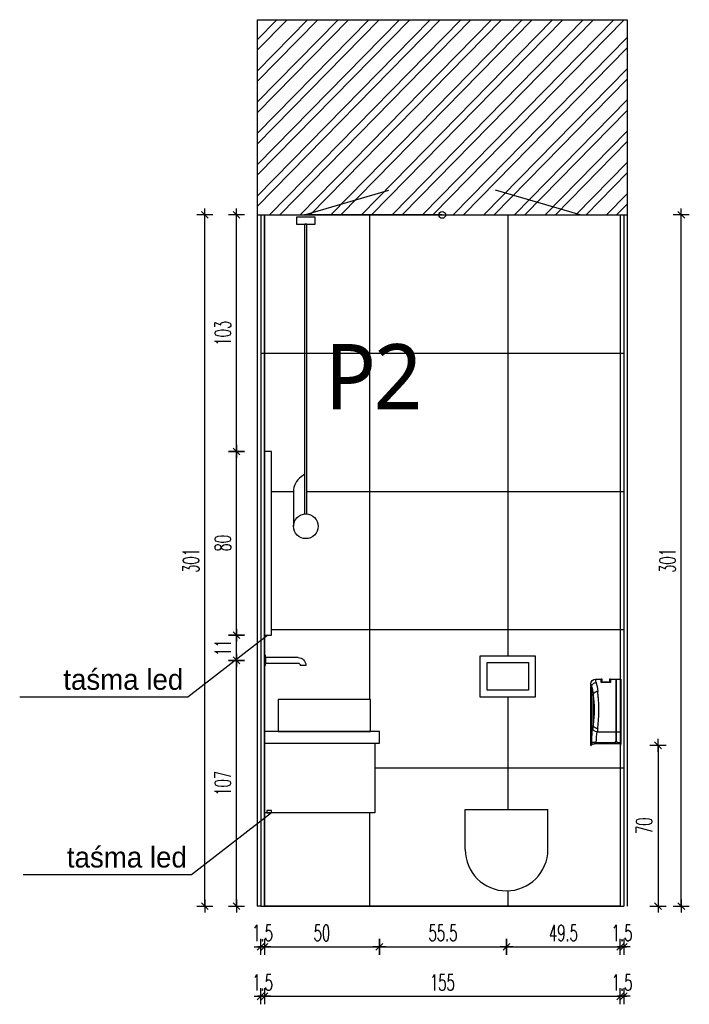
# Model space of a CAD drawing. Header units: centimetres. Extents: x -15121 to 30567, y -60641 to 0.
# Tile 57 of 256: x 4880 to 5171, y -27153 to -26724. Entities that reach past the tile are written whole.
import ezdxf

# ---------------------------------------------------------------- set-up
doc = ezdxf.new("R2010")
doc.units = ezdxf.units.CM
doc.header["$LTSCALE"] = 60
for name, color, linetype in [('AIKA lampy sanitariaty', 3, 'Continuous'), ('AIKA oznaczenia okładzin', 5, 'Continuous'), ('AIKA powierzchnie', 6, 'Continuous'), ('AIKA sanitariaty', 7, 'Continuous'), ('AIKA sufity podwieszane', 8, 'Continuous'), ('AIKA TYNK', 5, 'Continuous'), ('AIKA widoki wymiarowanie', 7, 'Continuous'), ('AIKA widokowe', 7, 'Continuous'), ('AIKA ŚCIANA', 8, 'Continuous'), ('widokowe', 7, 'Continuous')]:
    doc.layers.add(name, color=color, linetype=linetype)
doc.styles.add('SŁAWKA', font='simplex.shx', dxfattribs={"height": 12.5})
doc.styles.add('TableTextStyle', font='txt')
doc.styles.add('wymiar', font='txt.shx', dxfattribs={"width": 0.6})
doc.dimstyles.new('Dwudziestka', dxfattribs={"dimtxt": 7, "dimasz": 0.7, "dimexe": 5, "dimexo": 0, "dimgap": 2.5, "dimtad": 1, "dimtoh": 1, "dimdec": 3, "dimrnd": 0.5, "dimdsep": 46, "dimtxsty": 'wymiar', "dimblk": 'znacznik', "dimcen": 0, "dimdle": 5, "dimse1": 1, "dimse2": 1, "dimclrd": 256, "dimclre": 256, "dimclrt": 256, "dimadec": 0, "dimazin": 0, "dimtfac": 0.4, "dimtdec": 3, "dimtix": 1, "dimtofl": 0, "dimtmove": 2, "dimatfit": 3, "dimldrblk": 'znacznik', "dimfxl": 1, "dimtolj": 1, "dimarcsym": 0})

# ---------------------------------------------------------------- blocks, each defined once
blk = doc.blocks.new('4rrrrrrrrrrrrrrrt')
at = {"layer": 'widokowe'}
for p, q in [((90631.38, 23091.11), (90630.87, 23091.11)), ((90631.38, 23091.11), (90630.87, 23091.11)), ((90613.38, 23088.93), (90615.78, 23088.93)), ((90613.38, 23088.93), (90615.78, 23088.93))]:
    blk.add_line(p, q, dxfattribs=at)
blk.add_lwpolyline([(90616.76, 23092.31), (90630.87, 23092.31), (90630.87, 23089.91), (90616.76, 23089.91)], dxfattribs=at)
blk.add_lwpolyline([(90616.76, 23092.31), (90630.87, 23092.31), (90630.87, 23089.91), (90616.76, 23089.91)], dxfattribs=at)
blk.add_lwpolyline([(90631.38, 23093.31), (90631.38, 23088.91), (90630.87, 23088.91), (90630.87, 23093.31)], close=True, dxfattribs=at)
blk.add_lwpolyline([(90631.38, 23093.31), (90631.38, 23088.91), (90630.87, 23088.91), (90630.87, 23093.31)], close=True, dxfattribs=at)
for radius in [3.38, 3.38, 0.979, 0.979]:
    blk.add_arc((90616.76, 23088.93), radius, 90, 180, dxfattribs=at)
blk = doc.blocks.new('sl lampa zwis')
at = {"layer": 'AIKA widokowe', "color": 7}
for p, q in [((3.6, -127.75), (3.6, -1.5)), ((4.4, -1.5), (3.6, -1.5)), ((4.4, -127.75), (4.4, -1.5)), ((3.6, -110.39), (1.92, -111.61)), ((-1.38, -118.09), (-1.38, -133.12))]:
    blk.add_line(p, q, dxfattribs=at)
blk.add_lwpolyline([(0, 1.5), (0, -1.5), (8, -1.5), (8, 1.5)], close=True, dxfattribs=at)
blk.add_circle((4, -133.12), 5.38, dxfattribs=at)
blk.add_arc((6.62, -118.09), 8, 125.9805, 180, dxfattribs=at)
blk = doc.blocks.new('Sl dozownik papieru bok')
at = {"layer": 'AIKA sanitariaty', "extrusion": (0, 1, 0)}
for p, q in [((0, 11.44), (0, -11.44)), ((1.95, 11.44), (0, 11.44)), ((1.95, 11.44), (1.95, -11.44)), ((2, -11.41), (2, 11.39)), ((2.05, -11.44), (2.05, 11.44)), ((4.5, 11.44), (2.05, 11.44)), ((4.5, 11.49), (4.5, 10.05)), ((4.5, 10.05), (4.65, 10.05)), ((4.65, 10.05), (8.35, 10.05)), ((4.8, 10.2), (4.8, 11.49)), ((8.2, 11.49), (8.2, 10.2)), ((8.35, 10.05), (8.5, 10.05)), ((8.5, 10.05), (8.5, 11.49)), ((11, 11.44), (8.5, 11.44)), ((13, -6.06), (13, 9.44)), ((12.01, 4.81), (12.01, -8.73)), ((12.67, 8.16), (12.67, -17.02)), ((13, -9.06), (13, -6.36)), ((0, -11.44), (0, -16.18)), ((1.95, -11.44), (0, -11.44)), ((1.95, -11.44), (1.95, -15.63)), ((2, -15.6), (2, -11.41)), ((10.22, -11.44), (2.05, -11.44)), ((2.05, -15.63), (2.05, -11.44)), ((13, -17.36), (13, -9.36)), ((0, -16.18), (0, -16.73)), ((1.57, -16.18), (0, -16.18)), ((0, -17.36), (0, -16.73)), ((0, -16.73), (1.95, -16.73)), ((0.1, -16.75), (10.64, -16.75)), ((0.1, -17.36), (0.1, -16.75)), ((1.95, -16.5), (1.95, -16.73)), ((2, -16.74), (2, -16.53)), ((2.05, -16.73), (2.05, -16.5)), ((2.05, -16.73), (10.64, -16.73)), ((10.64, -16.18), (2.43, -16.18)), ((10.64, -16.18), (12.61, -16.18)), ((10.64, -16.18), (10.64, -16.73)), ((12.61, -16.98), (12.61, -16.18)), ((0.1, -17.36), (0, -17.36)), ((13, -17.36), (12.9, -17.36))]:
    blk.add_line(p, q, dxfattribs=at)
at = {"layer": 'AIKA sanitariaty'}
blk.add_line((4.8, 10.2), (8.2, 10.2), dxfattribs=at)
for centre, radius, start, end in [((1.95, 11.39), 0.05, 0, 90), ((2.05, 11.39), 0.05, 90, 180), ((4.65, 11.49), 0.15, 0, 180), ((8.35, 11.49), 0.15, 0, 180), ((11, 9.44), 2, 0, 90), ((2, -16.06), 0.446, 196.352, 263.5691), ((2, -16.06), 0.446, 276.4309, 343.648)]:
    blk.add_arc(centre, radius, start, end, dxfattribs=at)
for centre, major_axis, ratio, start_param, end_param in [((11.55, -1.96), (0, -13.4), 0.141078, 3.616913, 4.070164), ((13.53, -1.96), (0, 11.4), 0.165828, 0.471862, 0.935057), ((1.95, -11.41), (0.05, 0), 0.707745, 4.712389, 6.283185), ((2.05, -11.41), (-0.05, 0), 0.707745, 0, 1.570796), ((11.55, -1.96), (0, -13.4), 0.141078, 5.354614, 5.498691), ((10.22, -10.03), (1.97, 0.33), 0.702921, 4.596141, 6.051104), ((9.2, -16.18), (0, -6.7), 0.215329, 1.570796, 2.357098), ((13.53, -1.96), (0, 11.4), 0.165828, 2.206536, 2.357098), ((11.17, -16.18), (0, 8.7), 0.165828, 4.712389, 5.498691), ((13.48, 27.64), (0, -45), 0.165828, 6.153694, 6.160974), ((13.58, 27.64), (0, -45), 0.165828, 6.153328, 6.160657)]:
    blk.add_ellipse(centre, major_axis=major_axis, ratio=ratio, start_param=start_param, end_param=end_param, dxfattribs=at)
for points, knots in [([(10.69, 9.96), (10.72, 10.13), (10.76, 10.29), (10.85, 10.75), (10.9, 11), (10.97, 11.3), (10.99, 11.38), (11, 11.43), (11, 11.44), (11, 11.44)], [665.068332, 665.068332, 665.068332, 665.068332, 674.873359, 674.873359, 696.15174, 696.15174, 712.840829, 712.840829, 719.36757, 719.36757, 719.36757, 719.36757]), ([(12.67, 8.2), (12.65, 8.43), (12.58, 8.66), (12.35, 9.08), (12.19, 9.28), (11.81, 9.59), (11.61, 9.72), (11.16, 9.89), (10.93, 9.94), (10.69, 9.96), (10.69, 9.96), (10.69, 9.96)], [0, 0, 0, 0, 7.811334, 7.811334, 15.623566, 15.623566, 22.812435, 22.812435, 29.999926, 29.999926, 30.008028, 30.008028, 30.008028, 30.008028]), ([(12.67, 8.16), (12.71, 8.31), (12.74, 8.46), (12.84, 8.86), (12.9, 9.06), (12.97, 9.32), (12.99, 9.39), (13, 9.44), (13, 9.44), (13, 9.44)], [664.576978, 664.576978, 664.576978, 664.576978, 674.873359, 674.873359, 696.15174, 696.15174, 712.840829, 712.840829, 719.36757, 719.36757, 719.36757, 719.36757]), ([(10.04, -9.98), (9.98, -9.57), (9.93, -9.14), (9.8, -7.96), (9.72, -7.18), (9.63, -5.96), (9.6, -5.53), (9.55, -4.67), (9.54, -4.24), (9.5, -3.19), (9.49, -2.57), (9.49, -1.96), (9.49, -1.09), (9.51, -0.22), (9.59, 1.48), (9.64, 2.32), (9.77, 3.81), (9.84, 4.48), (9.96, 5.44), (10, 5.76), (10.04, 6.07)], [645.898161, 645.898161, 645.898161, 645.898161, 659.198751, 659.198751, 681.041528, 681.041528, 692.345125, 692.345125, 703.648717, 703.648717, 719.365815, 719.365815, 719.365815, 741.542046, 741.542046, 763.718271, 763.718271, 782.93566, 782.93566, 792.832229, 792.832229, 792.832229, 792.832229]), ([(10.04, 6.07), (10.04, 6.07), (10.04, 6.07), (10.05, 6.07), (10.05, 6.07), (10.07, 6.07), (10.07, 6.07), (10.09, 6.06), (10.11, 6.06), (10.14, 6.06), (10.17, 6.05), (10.25, 6.04), (10.3, 6.03), (10.45, 6.01), (10.55, 5.98), (10.85, 5.9), (11.03, 5.82), (11.41, 5.63), (11.59, 5.49), (11.86, 5.2), (11.96, 5.05), (12, 4.89)], [-0.008999, -0.008999, -0.008999, -0.008999, 0, 0, 0.195131, 0.195131, 0.390205, 0.390205, 0.780355, 0.780355, 1.560665, 1.560665, 3.121408, 3.121408, 6.243965, 6.243965, 12.498055, 12.498055, 20.307105, 20.307105, 28.11533, 28.11533, 28.11533, 28.11533]), ([(12, -8.81), (11.94, -8.45), (11.88, -8.07), (11.74, -7.06), (11.66, -6.4), (11.57, -5.36), (11.54, -5), (11.49, -4.27), (11.47, -3.9), (11.44, -3.01), (11.42, -2.48), (11.42, -1.96), (11.42, -1.22), (11.45, -0.48), (11.52, 0.97), (11.58, 1.68), (11.72, 2.95), (11.79, 3.52), (11.91, 4.35), (11.96, 4.62), (12, 4.89)], [645.629, 645.629, 645.629, 645.629, 659.198751, 659.198751, 681.041528, 681.041528, 692.345125, 692.345125, 703.648717, 703.648717, 719.365815, 719.365815, 719.365815, 741.542046, 741.542046, 763.718271, 763.718271, 782.93566, 782.93566, 793.101387, 793.101387, 793.101387, 793.101387]), ([(12, 4.89), (12, 4.89), (12, 4.89), (12, 4.88), (12, 4.87), (12, 4.86), (12.01, 4.85), (12.01, 4.83), (12.01, 4.82), (12.01, 4.81)], [125.169211, 125.169211, 125.169211, 125.169211, 125.262842, 125.262842, 125.558179, 125.558179, 125.889339, 125.889339, 126.290447, 126.290447, 126.290447, 126.290447]), ([(12.67, 8.2), (12.67, 8.19), (12.67, 8.19), (12.67, 8.18), (12.67, 8.17), (12.67, 8.16)], [25.154736, 25.154736, 25.154736, 25.154736, 25.2068571, 25.2068571, 25.5412471, 25.5412471, 25.5412471, 25.5412471]), ([(13, -6.36), (13, -6.34), (13, -6.32), (13, -6.28), (13, -6.26), (13, -6.22), (13, -6.21), (13, -6.17), (13, -6.16), (13, -6.13), (13, -6.12), (13, -6.1), (13, -6.09), (13, -6.07), (13, -6.07), (13, -6.06), (13, -6.06), (13, -6.06)], [9.040508, 9.040508, 9.040508, 9.040508, 9.60554, 9.60554, 10.170572, 10.170572, 10.735604, 10.735604, 11.300635, 11.300635, 11.865667, 11.865667, 12.430699, 12.430699, 12.995731, 12.995731, 13.560763, 13.560763, 13.560763, 13.560763]), ([(12, -8.81), (11.96, -8.97), (11.86, -9.12), (11.59, -9.41), (11.41, -9.54), (11.03, -9.74), (10.85, -9.81), (10.55, -9.9), (10.45, -9.92), (10.3, -9.95), (10.25, -9.96), (10.17, -9.97), (10.14, -9.97), (10.11, -9.98), (10.09, -9.98), (10.07, -9.98), (10.07, -9.98), (10.05, -9.98), (10.05, -9.98), (10.04, -9.98), (10.04, -9.98), (10.04, -9.98)], [0, 0, 0, 0, 7.812705, 7.812705, 15.626234, 15.626234, 21.883911, 21.883911, 25.00826, 25.00826, 26.569898, 26.569898, 27.350657, 27.350657, 27.74103, 27.74103, 27.936216, 27.936216, 28.131463, 28.131463, 28.140466, 28.140466, 28.140466, 28.140466]), ([(12.01, -8.73), (12.01, -8.74), (12.01, -8.76), (12, -8.78), (12, -8.79), (12, -8.8), (12, -8.81), (12, -8.81)], [0, 0, 0, 0, 0.4713843, 0.4713843, 0.7522977, 0.7522977, 0.8768388, 0.8768388, 0.8768388, 0.8768388]), ([(13, -9.36), (13, -9.36), (13, -9.36), (13, -9.35), (13, -9.34), (13, -9.33), (13, -9.32), (13, -9.3), (13, -9.28), (13, -9.26), (13, -9.24), (13, -9.21), (13, -9.19), (13, -9.15), (13, -9.14), (13, -9.1), (13, -9.08), (13, -9.06)], [4.520254, 4.520254, 4.520254, 4.520254, 5.085286, 5.085286, 5.650318, 5.650318, 6.215349, 6.215349, 6.780381, 6.780381, 7.345413, 7.345413, 7.910445, 7.910445, 8.475477, 8.475477, 9.040508, 9.040508, 9.040508, 9.040508]), ([(1.57, -16.18), (1.56, -16.13), (1.55, -16.07), (1.56, -15.96), (1.58, -15.91), (1.63, -15.81), (1.67, -15.77), (1.74, -15.7), (1.78, -15.68), (1.86, -15.64), (1.91, -15.63), (1.95, -15.63)], [0, 0, 0, 0, 1.67973, 1.67973, 3.345317, 3.345317, 5.029283, 5.029283, 6.356617, 6.356617, 7.680543, 7.680543, 7.680543, 7.680543]), ([(1.95, -15.63), (1.95, -15.63), (1.95, -15.63), (1.96, -15.63), (1.96, -15.63), (1.96, -15.63), (1.97, -15.63), (1.97, -15.62), (1.98, -15.62), (1.99, -15.62), (1.99, -15.61), (2, -15.61), (2, -15.61), (2, -15.6), (2, -15.6), (2, -15.6)], [0, 0, 0, 0, 0.0386857, 0.0386857, 0.0913353, 0.0913353, 0.2058954, 0.2058954, 0.3596081, 0.3596081, 0.5465586, 0.5465586, 0.7588633, 0.7588633, 0.8308353, 0.8308353, 0.8308353, 0.8308353]), ([(2, -16.53), (2, -16.53), (2, -16.52), (1.99, -16.52), (1.99, -16.51), (1.98, -16.51), (1.97, -16.51), (1.96, -16.5), (1.96, -16.5), (1.96, -16.5), (1.95, -16.5), (1.95, -16.5), (1.95, -16.5), (1.95, -16.5)], [0.0002596, 0.0002596, 0.0002596, 0.0002596, 0.229786, 0.229786, 0.4547161, 0.4547161, 0.6651443, 0.6651443, 0.7616079, 0.7616079, 0.8255576, 0.8255576, 0.8366718, 0.8366718, 0.8366718, 0.8366718]), ([(1.95, -16.73), (1.96, -16.73), (1.96, -16.73), (1.98, -16.73), (1.98, -16.73), (1.99, -16.73), (1.99, -16.73), (2, -16.73), (2, -16.74), (2, -16.74)], [1.517308, 1.517308, 1.517308, 1.517308, 1.7062116, 1.7062116, 1.8951152, 1.8951152, 2.0855545, 2.0855545, 2.2759938, 2.2759938, 2.2759938, 2.2759938]), ([(2, -15.6), (2, -15.6), (2, -15.6), (2, -15.61), (2.01, -15.61), (2.01, -15.62), (2.02, -15.62), (2.03, -15.62), (2.03, -15.63), (2.04, -15.63), (2.04, -15.63), (2.05, -15.63), (2.05, -15.63), (2.05, -15.63), (2.05, -15.63), (2.05, -15.63)], [0.2918775, 0.2918775, 0.2918775, 0.2918775, 0.3960463, 0.3960463, 0.6263589, 0.6263589, 0.8143675, 0.8143675, 0.9971347, 0.9971347, 1.063857, 1.063857, 1.0956106, 1.0956106, 1.1232919, 1.1232919, 1.1232919, 1.1232919]), ([(2.05, -16.5), (2.05, -16.5), (2.05, -16.5), (2.04, -16.5), (2.04, -16.5), (2.04, -16.5), (2.03, -16.5), (2.02, -16.51), (2.02, -16.51), (2.01, -16.52), (2.01, -16.52), (2, -16.52), (2, -16.53), (2, -16.53)], [0.8160481, 0.8160481, 0.8160481, 0.8160481, 0.8455755, 0.8455755, 0.9154752, 0.9154752, 1.0346429, 1.0346429, 1.252889, 1.252889, 1.456001, 1.456001, 1.6530857, 1.6530857, 1.6530857, 1.6530857]), ([(2, -16.74), (2, -16.74), (2, -16.73), (2.01, -16.73), (2.01, -16.73), (2.02, -16.73), (2.02, -16.73), (2.04, -16.73), (2.04, -16.73), (2.05, -16.73)], [2.2759326, 2.2759326, 2.2759326, 2.2759326, 2.467066, 2.467066, 2.6581995, 2.6581995, 2.8464085, 2.8464085, 3.0346176, 3.0346176, 3.0346176, 3.0346176]), ([(2.05, -15.63), (2.11, -15.64), (2.17, -15.65), (2.27, -15.71), (2.31, -15.75), (2.39, -15.84), (2.41, -15.89), (2.44, -15.98), (2.45, -16.02), (2.45, -16.1), (2.44, -16.14), (2.43, -16.18)], [0, 0, 0, 0, 1.776792, 1.776792, 3.535319, 3.535319, 5.25857, 5.25857, 6.469223, 6.469223, 7.686222, 7.686222, 7.686222, 7.686222]), ([(10.64, -16.73), (10.77, -16.73), (10.9, -16.73), (11.16, -16.74), (11.28, -16.75), (11.53, -16.76), (11.65, -16.77), (11.86, -16.8), (11.96, -16.81), (12.14, -16.84), (12.23, -16.85), (12.37, -16.89), (12.44, -16.9), (12.54, -16.94), (12.58, -16.95), (12.61, -16.97), (12.61, -16.98), (12.61, -16.98)], [60.506898, 60.506898, 60.506898, 60.506898, 64.273678, 64.273678, 68.040459, 68.040459, 71.80724, 71.80724, 75.574021, 75.574021, 79.379576, 79.379576, 83.185131, 83.185131, 86.990686, 86.990686, 87.56164, 87.56164, 87.56164, 87.56164]), ([(10.64, -16.75), (10.76, -16.75), (10.88, -16.75), (11.13, -16.76), (11.25, -16.76), (11.48, -16.78), (11.6, -16.79), (11.8, -16.81), (11.9, -16.82), (12.07, -16.85), (12.15, -16.86), (12.29, -16.89), (12.35, -16.91), (12.45, -16.94), (12.48, -16.96), (12.51, -16.98), (12.51, -16.98), (12.52, -16.98)], [0, 0, 0, 0, 3.57835, 3.57835, 7.156699, 7.156699, 10.735049, 10.735049, 14.313398, 14.313398, 17.928234, 17.928234, 21.54307, 21.54307, 25.157906, 25.157906, 25.699958, 25.699958, 25.699958, 25.699958]), ([(12.57, -17.02), (12.6, -17.05), (12.63, -17.08), (12.7, -17.16), (12.75, -17.21), (12.82, -17.28), (12.85, -17.31), (12.89, -17.35), (12.9, -17.36), (12.9, -17.36)], [7.773219, 7.773219, 7.773219, 7.773219, 14.844533, 14.844533, 29.689066, 29.689066, 44.5336, 44.5336, 59.378133, 59.378133, 59.378133, 59.378133]), ([(12.67, -17.02), (12.7, -17.05), (12.73, -17.08), (12.8, -17.16), (12.85, -17.21), (12.92, -17.28), (12.95, -17.31), (12.99, -17.35), (13, -17.36), (13, -17.36)], [7.774572, 7.774572, 7.774572, 7.774572, 14.878773, 14.878773, 29.757545, 29.757545, 44.636318, 44.636318, 59.515091, 59.515091, 59.515091, 59.515091])]:
    blk.add_open_spline(points, degree=3, knots=knots, dxfattribs=at)
blk = doc.blocks.new('znacznik')
at = {"color": 0}
for points in [[(-4, 0), (4, 0)], [(0, -5), (0, 5)]]:
    blk.add_lwpolyline(points, dxfattribs=at)
at = {"color": 1}
blk.add_lwpolyline([(-2.12, -2.12), (2.12, 2.12)], dxfattribs=at)
blk = doc.blocks.new('*D6752')
at = {"layer": 'AIKA widoki wymiarowanie', "lineweight": -2, "transparency": 16777216}
for p, q in [((4983.85, -27128.1), (4983.15, -27128.1)), ((4986.9, -27128.1), (4987.6, -27128.1))]:
    blk.add_line(p, q, dxfattribs=at)
at = {"layer": 'Defpoints', "color": 0, "transparency": 16777216}
for p in [(4984.55, -27110.38), (4986.2, -27110.38), (4986.2, -27128.1)]:
    blk.add_point(p, dxfattribs=at)
at = {"layer": 'AIKA widoki wymiarowanie', "lineweight": -2, "transparency": 16777216, "xscale": 0.7, "yscale": 0.7, "zscale": 0.7}
blk.add_blockref('znacznik', (4984.55, -27128.1), dxfattribs=at)
at = {"layer": 'AIKA widoki wymiarowanie', "lineweight": -2, "transparency": 16777216, "xscale": 0.7, "yscale": 0.7, "zscale": 0.7, "rotation": 180}
blk.add_blockref('znacznik', (4986.2, -27128.1), dxfattribs=at)
at = {"layer": 'AIKA widoki wymiarowanie', "transparency": 16777216, "insert": (4985.38, -27122.1), "char_height": 7, "attachment_point": 5, "style": 'wymiar'}
blk.add_mtext('\\A1;1.5', dxfattribs=at)
blk = doc.blocks.new('*D6753')
at = {"layer": 'AIKA widoki wymiarowanie', "lineweight": -2, "transparency": 16777216}
blk.add_line((4986.9, -27128.1), (5035.5, -27128.1), dxfattribs=at)
at = {"layer": 'Defpoints', "color": 0, "transparency": 16777216}
for p in [(5036.2, -27039.38), (4986.2, -27110.38), (5036.2, -27128.1)]:
    blk.add_point(p, dxfattribs=at)
at = {"layer": 'AIKA widoki wymiarowanie', "lineweight": -2, "transparency": 16777216, "xscale": 0.7, "yscale": 0.7, "zscale": 0.7, "rotation": 180}
blk.add_blockref('znacznik', (4986.2, -27128.1), dxfattribs=at)
at = {"layer": 'AIKA widoki wymiarowanie', "lineweight": -2, "transparency": 16777216, "xscale": 0.7, "yscale": 0.7, "zscale": 0.7}
blk.add_blockref('znacznik', (5036.2, -27128.1), dxfattribs=at)
at = {"layer": 'AIKA widoki wymiarowanie', "transparency": 16777216, "insert": (5011.2, -27122.1), "char_height": 7, "attachment_point": 5, "style": 'wymiar'}
blk.add_mtext('\\A1;50', dxfattribs=at)
blk = doc.blocks.new('*D6754')
at = {"layer": 'AIKA widoki wymiarowanie', "lineweight": -2, "transparency": 16777216}
blk.add_line((5036.9, -27128.1), (5090.85, -27128.1), dxfattribs=at)
at = {"layer": 'Defpoints', "color": 0, "transparency": 16777216}
for p in [(5036.2, -27039.38), (5091.55, -27068.38), (5091.55, -27128.1)]:
    blk.add_point(p, dxfattribs=at)
at = {"layer": 'AIKA widoki wymiarowanie', "lineweight": -2, "transparency": 16777216, "xscale": 0.7, "yscale": 0.7, "zscale": 0.7, "rotation": 180}
blk.add_blockref('znacznik', (5036.2, -27128.1), dxfattribs=at)
at = {"layer": 'AIKA widoki wymiarowanie', "lineweight": -2, "transparency": 16777216, "xscale": 0.7, "yscale": 0.7, "zscale": 0.7}
blk.add_blockref('znacznik', (5091.55, -27128.1), dxfattribs=at)
at = {"layer": 'AIKA widoki wymiarowanie', "transparency": 16777216, "insert": (5063.88, -27122.1), "char_height": 7, "attachment_point": 5, "style": 'wymiar'}
blk.add_mtext('\\A1;55.5', dxfattribs=at)
blk = doc.blocks.new('*D6755')
at = {"layer": 'AIKA widoki wymiarowanie', "lineweight": -2, "transparency": 16777216}
blk.add_line((5092.25, -27128.1), (5140.35, -27128.1), dxfattribs=at)
at = {"layer": 'Defpoints', "color": 0, "transparency": 16777216}
for p in [(5091.55, -27068.38), (5141.05, -27110.38), (5141.05, -27128.1)]:
    blk.add_point(p, dxfattribs=at)
at = {"layer": 'AIKA widoki wymiarowanie', "lineweight": -2, "transparency": 16777216, "xscale": 0.7, "yscale": 0.7, "zscale": 0.7, "rotation": 180}
blk.add_blockref('znacznik', (5091.55, -27128.1), dxfattribs=at)
at = {"layer": 'AIKA widoki wymiarowanie', "lineweight": -2, "transparency": 16777216, "xscale": 0.7, "yscale": 0.7, "zscale": 0.7}
blk.add_blockref('znacznik', (5141.05, -27128.1), dxfattribs=at)
at = {"layer": 'AIKA widoki wymiarowanie', "transparency": 16777216, "insert": (5116.3, -27122.1), "char_height": 7, "attachment_point": 5, "style": 'wymiar'}
blk.add_mtext('\\A1;49.5', dxfattribs=at)
blk = doc.blocks.new('*D6756')
at = {"layer": 'AIKA widoki wymiarowanie', "lineweight": -2, "transparency": 16777216}
for p, q in [((5140.35, -27128.1), (5139.65, -27128.1)), ((5143.25, -27128.1), (5143.95, -27128.1))]:
    blk.add_line(p, q, dxfattribs=at)
at = {"layer": 'Defpoints', "color": 0, "transparency": 16777216}
for p in [(5141.05, -27110.38), (5142.55, -27110.38), (5142.55, -27128.1)]:
    blk.add_point(p, dxfattribs=at)
at = {"layer": 'AIKA widoki wymiarowanie', "lineweight": -2, "transparency": 16777216, "xscale": 0.7, "yscale": 0.7, "zscale": 0.7}
blk.add_blockref('znacznik', (5141.05, -27128.1), dxfattribs=at)
at = {"layer": 'AIKA widoki wymiarowanie', "lineweight": -2, "transparency": 16777216, "xscale": 0.7, "yscale": 0.7, "zscale": 0.7, "rotation": 180}
blk.add_blockref('znacznik', (5142.55, -27128.1), dxfattribs=at)
at = {"layer": 'AIKA widoki wymiarowanie', "transparency": 16777216, "insert": (5141.8, -27122.1), "char_height": 7, "attachment_point": 5, "style": 'wymiar'}
blk.add_mtext('\\A1;1.5', dxfattribs=at)
blk = doc.blocks.new('*D6757')
at = {"layer": 'AIKA widoki wymiarowanie', "lineweight": -2, "transparency": 16777216}
for p, q in [((4983.85, -27149.65), (4983.15, -27149.65)), ((4986.9, -27149.65), (4987.6, -27149.65))]:
    blk.add_line(p, q, dxfattribs=at)
at = {"layer": 'Defpoints', "color": 0, "transparency": 16777216}
for p in [(4984.55, -27110.38), (4986.2, -27110.38), (4986.2, -27149.65)]:
    blk.add_point(p, dxfattribs=at)
at = {"layer": 'AIKA widoki wymiarowanie', "lineweight": -2, "transparency": 16777216, "xscale": 0.7, "yscale": 0.7, "zscale": 0.7}
blk.add_blockref('znacznik', (4984.55, -27149.65), dxfattribs=at)
at = {"layer": 'AIKA widoki wymiarowanie', "lineweight": -2, "transparency": 16777216, "xscale": 0.7, "yscale": 0.7, "zscale": 0.7, "rotation": 180}
blk.add_blockref('znacznik', (4986.2, -27149.65), dxfattribs=at)
at = {"layer": 'AIKA widoki wymiarowanie', "transparency": 16777216, "insert": (4985.38, -27143.65), "char_height": 7, "attachment_point": 5, "style": 'wymiar'}
blk.add_mtext('\\A1;1.5', dxfattribs=at)
blk = doc.blocks.new('*D6758')
at = {"layer": 'AIKA widoki wymiarowanie', "lineweight": -2, "transparency": 16777216}
blk.add_line((4986.9, -27149.65), (5140.35, -27149.65), dxfattribs=at)
at = {"layer": 'Defpoints', "color": 0, "transparency": 16777216}
for p in [(4986.2, -27110.38), (5141.05, -27110.38), (5141.05, -27149.65)]:
    blk.add_point(p, dxfattribs=at)
at = {"layer": 'AIKA widoki wymiarowanie', "lineweight": -2, "transparency": 16777216, "xscale": 0.7, "yscale": 0.7, "zscale": 0.7, "rotation": 180}
blk.add_blockref('znacznik', (4986.2, -27149.65), dxfattribs=at)
at = {"layer": 'AIKA widoki wymiarowanie', "lineweight": -2, "transparency": 16777216, "xscale": 0.7, "yscale": 0.7, "zscale": 0.7}
blk.add_blockref('znacznik', (5141.05, -27149.65), dxfattribs=at)
at = {"layer": 'AIKA widoki wymiarowanie', "transparency": 16777216, "insert": (5063.63, -27143.65), "char_height": 7, "attachment_point": 5, "style": 'wymiar'}
blk.add_mtext('\\A1;155', dxfattribs=at)
blk = doc.blocks.new('*D6707')
at = {"layer": 'AIKA widoki wymiarowanie', "lineweight": -2, "transparency": 16777216}
for p, q in [((5140.35, -27149.65), (5139.65, -27149.65)), ((5143.25, -27149.65), (5143.95, -27149.65))]:
    blk.add_line(p, q, dxfattribs=at)
at = {"layer": 'Defpoints', "color": 0, "transparency": 16777216}
for p in [(5141.05, -27110.38), (5142.55, -27110.38), (5142.55, -27149.65)]:
    blk.add_point(p, dxfattribs=at)
at = {"layer": 'AIKA widoki wymiarowanie', "lineweight": -2, "transparency": 16777216, "xscale": 0.7, "yscale": 0.7, "zscale": 0.7}
blk.add_blockref('znacznik', (5141.05, -27149.65), dxfattribs=at)
at = {"layer": 'AIKA widoki wymiarowanie', "lineweight": -2, "transparency": 16777216, "xscale": 0.7, "yscale": 0.7, "zscale": 0.7, "rotation": 180}
blk.add_blockref('znacznik', (5142.55, -27149.65), dxfattribs=at)
at = {"layer": 'AIKA widoki wymiarowanie', "transparency": 16777216, "insert": (5141.8, -27143.65), "char_height": 7, "attachment_point": 5, "style": 'wymiar'}
blk.add_mtext('\\A1;1.5', dxfattribs=at)
blk = doc.blocks.new('*D6759')
at = {"layer": 'AIKA widoki wymiarowanie', "lineweight": -2, "transparency": 16777216}
blk.add_line((4974.05, -27109.68), (4974.05, -27004.08), dxfattribs=at)
at = {"layer": 'Defpoints', "color": 0, "transparency": 16777216}
for p in [(4974.05, -27003.38), (4986.71, -27003.38), (5006.38, -27110.38)]:
    blk.add_point(p, dxfattribs=at)
at = {"layer": 'AIKA widoki wymiarowanie', "lineweight": -2, "transparency": 16777216, "xscale": 0.7, "yscale": 0.7, "zscale": 0.7}
for p, rotation in [((4974.05, -27003.38), 90), ((4974.05, -27110.38), 270)]:
    blk.add_blockref('znacznik', p, dxfattribs=dict(at, rotation=rotation))
at = {"layer": 'AIKA widoki wymiarowanie', "transparency": 16777216, "insert": (4968.05, -27056.88), "char_height": 7, "attachment_point": 5, "rotation": 90, "style": 'wymiar'}
blk.add_mtext('\\A1;107', dxfattribs=at)
blk = doc.blocks.new('*D6760')
at = {"layer": 'AIKA widoki wymiarowanie', "lineweight": -2, "transparency": 16777216}
blk.add_line((4974.05, -27002.68), (4974.05, -26993.08), dxfattribs=at)
at = {"layer": 'Defpoints', "color": 0, "transparency": 16777216}
for p in [(4974.05, -26992.38), (4986.2, -26992.38), (4986.71, -27003.38)]:
    blk.add_point(p, dxfattribs=at)
at = {"layer": 'AIKA widoki wymiarowanie', "lineweight": -2, "transparency": 16777216, "xscale": 0.7, "yscale": 0.7, "zscale": 0.7}
for p, rotation in [((4974.05, -26992.38), 90), ((4974.05, -27003.38), 270)]:
    blk.add_blockref('znacznik', p, dxfattribs=dict(at, rotation=rotation))
at = {"layer": 'AIKA widoki wymiarowanie', "transparency": 16777216, "insert": (4968.05, -26997.88), "char_height": 7, "attachment_point": 5, "rotation": 90, "style": 'wymiar'}
blk.add_mtext('\\A1;11', dxfattribs=at)
blk = doc.blocks.new('*D6761')
at = {"layer": 'AIKA widoki wymiarowanie', "lineweight": -2, "transparency": 16777216}
blk.add_line((4974.05, -26991.68), (4974.05, -26913.08), dxfattribs=at)
at = {"layer": 'Defpoints', "color": 0, "transparency": 16777216}
for p in [(4974.05, -26912.38), (4989.2, -26912.38), (4986.2, -26992.38)]:
    blk.add_point(p, dxfattribs=at)
at = {"layer": 'AIKA widoki wymiarowanie', "lineweight": -2, "transparency": 16777216, "xscale": 0.7, "yscale": 0.7, "zscale": 0.7}
for p, rotation in [((4974.05, -26912.38), 90), ((4974.05, -26992.38), 270)]:
    blk.add_blockref('znacznik', p, dxfattribs=dict(at, rotation=rotation))
at = {"layer": 'AIKA widoki wymiarowanie', "transparency": 16777216, "insert": (4968.05, -26952.38), "char_height": 7, "attachment_point": 5, "rotation": 90, "style": 'wymiar'}
blk.add_mtext('\\A1;80', dxfattribs=at)
blk = doc.blocks.new('*D6762')
at = {"layer": 'AIKA widoki wymiarowanie', "lineweight": -2, "transparency": 16777216}
blk.add_line((4974.05, -26911.68), (4974.05, -26810.08), dxfattribs=at)
at = {"layer": 'Defpoints', "color": 0, "transparency": 16777216}
for p in [(4974.05, -26809.38), (4989.2, -26809.38), (4989.2, -26912.38)]:
    blk.add_point(p, dxfattribs=at)
at = {"layer": 'AIKA widoki wymiarowanie', "lineweight": -2, "transparency": 16777216, "xscale": 0.7, "yscale": 0.7, "zscale": 0.7}
for p, rotation in [((4974.05, -26809.38), 90), ((4974.05, -26912.38), 270)]:
    blk.add_blockref('znacznik', p, dxfattribs=dict(at, rotation=rotation))
at = {"layer": 'AIKA widoki wymiarowanie', "transparency": 16777216, "insert": (4968.05, -26860.88), "char_height": 7, "attachment_point": 5, "rotation": 90, "style": 'wymiar'}
blk.add_mtext('\\A1;103', dxfattribs=at)
blk = doc.blocks.new('*D6708')
at = {"layer": 'AIKA widoki wymiarowanie', "lineweight": -2, "transparency": 16777216}
blk.add_line((4960.21, -27109.68), (4960.21, -26810.08), dxfattribs=at)
at = {"layer": 'Defpoints', "color": 0, "transparency": 16777216}
for p in [(4960.21, -26809.38), (4989.2, -26809.38), (4986.2, -27110.38)]:
    blk.add_point(p, dxfattribs=at)
at = {"layer": 'AIKA widoki wymiarowanie', "lineweight": -2, "transparency": 16777216, "xscale": 0.7, "yscale": 0.7, "zscale": 0.7}
for p, rotation in [((4960.21, -26809.38), 90), ((4960.21, -27110.38), 270)]:
    blk.add_blockref('znacznik', p, dxfattribs=dict(at, rotation=rotation))
at = {"layer": 'AIKA widoki wymiarowanie', "transparency": 16777216, "insert": (4954.21, -26959.88), "char_height": 7, "attachment_point": 5, "rotation": 90, "style": 'wymiar'}
blk.add_mtext('\\A1;301', dxfattribs=at)
blk = doc.blocks.new('*D6763')
at = {"layer": 'AIKA widoki wymiarowanie', "lineweight": -2, "transparency": 16777216}
blk.add_line((5157.48, -27041.08), (5157.48, -27109.68), dxfattribs=at)
at = {"layer": 'Defpoints', "color": 0, "transparency": 16777216}
for p in [(5128.25, -27040.38), (5128.25, -27110.38), (5157.48, -27110.38)]:
    blk.add_point(p, dxfattribs=at)
at = {"layer": 'AIKA widoki wymiarowanie', "lineweight": -2, "transparency": 16777216, "xscale": 0.7, "yscale": 0.7, "zscale": 0.7}
for p, rotation in [((5157.48, -27040.38), 90), ((5157.48, -27110.38), 270)]:
    blk.add_blockref('znacznik', p, dxfattribs=dict(at, rotation=rotation))
at = {"layer": 'AIKA widoki wymiarowanie', "transparency": 16777216, "insert": (5151.48, -27075.38), "char_height": 7, "attachment_point": 5, "rotation": 90, "style": 'wymiar'}
blk.add_mtext('\\A1;70', dxfattribs=at)
blk = doc.blocks.new('*D6764')
at = {"layer": 'AIKA widoki wymiarowanie', "lineweight": -2, "transparency": 16777216}
blk.add_line((5167.59, -27109.68), (5167.59, -26810.08), dxfattribs=at)
at = {"layer": 'Defpoints', "color": 0, "transparency": 16777216}
for p in [(5128.25, -26809.38), (5167.59, -26809.38), (5128.25, -27110.38)]:
    blk.add_point(p, dxfattribs=at)
at = {"layer": 'AIKA widoki wymiarowanie', "lineweight": -2, "transparency": 16777216, "xscale": 0.7, "yscale": 0.7, "zscale": 0.7}
for p, rotation in [((5167.59, -26809.38), 90), ((5167.59, -27110.38), 270)]:
    blk.add_blockref('znacznik', p, dxfattribs=dict(at, rotation=rotation))
at = {"layer": 'AIKA widoki wymiarowanie', "transparency": 16777216, "insert": (5161.59, -26959.88), "char_height": 7, "attachment_point": 5, "rotation": 90, "style": 'wymiar'}
blk.add_mtext('\\A1;301', dxfattribs=at)

msp = doc.modelspace()

# ---------------------------------------------------------------- hatches: boundary and pattern name
at = {"layer": 'AIKA sufity podwieszane', "transparency": 33554610}
h = msp.add_hatch(dxfattribs=at)
h.set_pattern_fill('ANSI32', color=8, angle=0.6)
h.set_pattern_definition([(45.6, (-6699.418, 2e-11), (-6.8053523, 6.6642933), []), (45.6, (-6694.928, 0.047), (-6.8053523, 6.6642933), [])])
h.paths.add_polyline_path([(5144.0514, -26724.3753), (4983.0514, -26724.3753), (4983.0514, -26809.3753), (5062.0514, -26809.3753, -1), (5065.0514, -26809.3753), (5141.0533, -26809.3753), (5144.0514, -26809.3753)])

# ---------------------------------------------------------------- linework, layer by layer
at = {"layer": 'AIKA lampy sanitariaty', "color": 4}
msp.add_lwpolyline([(4987.2648, -27069.7753), (4989.2648, -27069.7753), (4989.2648, -27068.7753), (4987.2648, -27068.7753)], close=True, dxfattribs=at)
at = {"layer": 'AIKA powierzchnie', "color": 2}
msp.add_lwpolyline([(4986.2035, -26809.3753), (5141.0533, -26809.3753), (5141.0533, -27110.3753), (4986.2035, -27110.3753)], close=True, dxfattribs=at)
at = {"layer": 'AIKA sanitariaty'}
for p, q in [((5073.5493, -27085.7429), (5073.5493, -27068.3753)), ((5073.5493, -27068.3753), (5109.5493, -27068.3753)), ((5109.5493, -27085.7429), (5109.5493, -27068.3753))]:
    msp.add_line(p, q, dxfattribs=at)
for points in [[(5104.0493, -27001.3753), (5104.0493, -27019.3753), (5080.0493, -27019.3753), (5080.0493, -27001.3753)], [(5101.0493, -27004.3753), (5101.0493, -27016.3753), (5083.0493, -27016.3753), (5083.0493, -27004.3753)]]:
    msp.add_lwpolyline(points, close=True, dxfattribs=at)
msp.add_arc((5091.5493, -27085.7429), 18, 180, 0, dxfattribs=at)
at = {"layer": 'AIKA TYNK'}
for p, q in [((4983.0514, -26724.3753), (5144.0514, -26724.3753)), ((4983.0514, -26724.3753), (4983.0514, -26809.3753)), ((5144.0514, -26724.3753), (5144.0514, -26809.3753)), ((4983.0514, -26809.3753), (5144.0514, -26809.3753)), ((4984.5514, -26809.3753), (4984.5514, -27110.3753)), ((5142.5533, -26809.3753), (5142.5533, -27110.3753)), ((4984.5514, -27110.3753), (5142.5533, -27110.3753))]:
    msp.add_line(p, q, dxfattribs=at)
at = {"layer": 'AIKA widokowe', "color": 7}
for p, q in [((4986.2035, -26809.3753), (4986.2035, -27110.3753)), ((5141.0533, -26809.3753), (5141.0533, -27110.3753))]:
    msp.add_line(p, q, dxfattribs=at)
at = {"layer": 'AIKA widokowe', "color": 8}
for p, q in [((5031.8493, -26809.3753), (5031.8493, -27020.3753)), ((5092.0493, -26809.3753), (5092.0493, -27001.3753)), ((4984.5514, -26869.5753), (5142.5533, -26869.5753)), ((4989.2035, -26929.7753), (4998.822, -26929.7753)), ((5004.6035, -26929.7753), (5142.5533, -26929.7753)), ((4989.2035, -26989.9753), (5142.5533, -26989.9753)), ((5092.0493, -27019.3753), (5092.0493, -27068.3753)), ((5034.2035, -27050.1753), (5142.5533, -27050.1753)), ((5031.8493, -27069.7753), (5031.8493, -27110.3753)), ((5092.0493, -27103.7359), (5092.0493, -27110.3753))]:
    msp.add_line(p, q, dxfattribs=at)
at = {"layer": 'AIKA widokowe', "color": 6}
for points in [[(5063.5514, -26809.3753), (5003.5514, -26809.3753), (5040.3304, -26798.5851)], [(5063.5514, -26809.3753), (5123.5514, -26809.3753), (5086.7724, -26798.5851)]]:
    msp.add_lwpolyline(points, dxfattribs=at)
at = {"layer": 'AIKA widokowe'}
msp.add_lwpolyline([(4989.2035, -26912.3753), (4986.2035, -26912.3753), (4986.2035, -26992.3753), (4989.2035, -26992.3753)], close=True, dxfattribs=at)
at = {"layer": 'AIKA widokowe', "color": 7}
for points in [[(4987.7035, -26992.3753), (4952.839, -27019.3753), (4879.678, -27019.3753)], [(5034.2035, -27039.3753), (5034.2035, -27069.7753), (4986.2035, -27069.7753)], [(4989.2648, -27069.7753), (4954.4002, -27096.7753), (4881.2393, -27096.7753)]]:
    msp.add_lwpolyline(points, dxfattribs=at)
for points in [[(5032.3331, -27034.3753), (5032.3331, -27020.3753), (4992.2035, -27020.3753), (4992.2035, -27034.3753)], [(5036.2035, -27039.3753), (5036.2035, -27034.3753), (4986.2035, -27034.3753), (4986.2035, -27039.3753)]]:
    msp.add_lwpolyline(points, close=True, dxfattribs=at)
at = {"layer": 'AIKA widokowe', "color": 6}
msp.add_circle((5063.5514, -26809.3753), 1.5, dxfattribs=at)
at = {"layer": 'AIKA ŚCIANA'}
for p, q in [((4983.0514, -26724.3753), (4983.0514, -27110.3753)), ((5144.0514, -26724.3753), (5144.0514, -27110.3753)), ((4984.5514, -27110.3753), (4983.0514, -27110.3753))]:
    msp.add_line(p, q, dxfattribs=at)

# ---------------------------------------------------------------- block references
at = {"layer": 'AIKA sanitariaty', "color": 8, "xscale": -1}
msp.add_blockref('Sl dozownik papieru bok', (5141.2503, -27023.0172), dxfattribs=at)
at = {"layer": 'AIKA widokowe', "color": 6}
msp.add_blockref('sl lampa zwis', (5000.2035, -26811.8753), dxfattribs=at)
at = {"layer": 'widokowe', "color": 7, "xscale": -1}
msp.add_blockref('4rrrrrrrrrrrrrrrt', (95617.5792, -50094.483), dxfattribs=at)

# ---------------------------------------------------------------- texts
at = {"layer": 'AIKA lampy sanitariaty', "color": 4, "char_height": 9, "width": 197.524619, "attachment_point": 3, "style": 'TableTextStyle'}
for insert in [(4950.835, -27007.1849), (4952.3962, -27084.5849)]:
    msp.add_mtext('taśma led', dxfattribs=dict(at, insert=insert))
at = {"layer": 'AIKA oznaczenia okładzin', "insert": (5012.3758, -26865.6246), "char_height": 28.472875, "width": 428.138012, "attachment_point": 1, "rotation": 0.003297, "style": 'SŁAWKA'}
msp.add_mtext('{\\fTrebuchet MS|b0|i0|c238|p34;\\T0.95;P2}', dxfattribs=at)

# ---------------------------------------------------------------- dimensions: what is measured, and where the dimension line sits
at = {"layer": 'AIKA widoki wymiarowanie'}
for base, p1, p2, picture, middle in [((4960.2129, -26809.3753), (4986.2035, -27110.3753), (4989.2035, -26809.3753), '*D6708', (4954.2129, -26959.8753)), ((4974.05, -26809.3753), (4989.2035, -26912.3753), (4989.2035, -26809.3753), '*D6762', (4968.05, -26860.8753)), ((5167.5864, -26809.3753), (5128.2503, -27110.3753), (5128.2503, -26809.3753), '*D6764', (5161.5864, -26959.8753)), ((4974.05, -26912.3753), (4986.2035, -26992.3753), (4989.2035, -26912.3753), '*D6761', (4968.05, -26952.3753)), ((4974.05, -26992.3753), (4986.7135, -27003.3753), (4986.2035, -26992.3753), '*D6760', (4968.05, -26997.8753)), ((4974.05, -27003.3753), (5006.3819, -27110.3753), (4986.7135, -27003.3753), '*D6759', (4968.05, -27056.8753)), ((5157.4752, -27110.3753), (5128.2503, -27040.3753), (5128.2503, -27110.3753), '*D6763', (5151.4752, -27075.3753))]:
    dim = msp.add_linear_dim(base=base, p1=p1, p2=p2, angle=90, dimstyle='Dwudziestka', dxfattribs=at)
    dim.commit()
    dim.dimension.update_dxf_attribs({"geometry": picture, "text_midpoint": middle})
for base, p1, p2, picture, middle in [((5036.2035, -27128.1028), (4986.2035, -27110.3753), (5036.2035, -27039.3753), '*D6753', (5011.2035, -27122.1028)), ((5091.5493, -27128.1028), (5036.2035, -27039.3753), (5091.5493, -27068.3753), '*D6754', (5063.8764, -27122.1028)), ((5141.0533, -27128.1028), (5091.5493, -27068.3753), (5141.0533, -27110.3753), '*D6755', (5116.3013, -27122.1028)), ((4986.2035, -27128.1028), (4984.5514, -27110.3753), (4986.2035, -27110.3753), '*D6752', (4985.3775, -27122.1028)), ((4986.2035, -27149.6521), (4984.5514, -27110.3753), (4986.2035, -27110.3753), '*D6757', (4985.3775, -27143.6521)), ((5141.0533, -27149.6521), (4986.2035, -27110.3753), (5141.0533, -27110.3753), '*D6758', (5063.6284, -27143.6521)), ((5142.5533, -27128.1028), (5141.0533, -27110.3753), (5142.5533, -27110.3753), '*D6756', (5141.8033, -27122.1028)), ((5142.5533, -27149.6521), (5141.0533, -27110.3753), (5142.5533, -27110.3753), '*D6707', (5141.8033, -27143.6521))]:
    dim = msp.add_linear_dim(base=base, p1=p1, p2=p2, dimstyle='Dwudziestka', dxfattribs=at)
    dim.commit()
    dim.dimension.update_dxf_attribs({"geometry": picture, "text_midpoint": middle})

doc.saveas('drawing.dxf')
